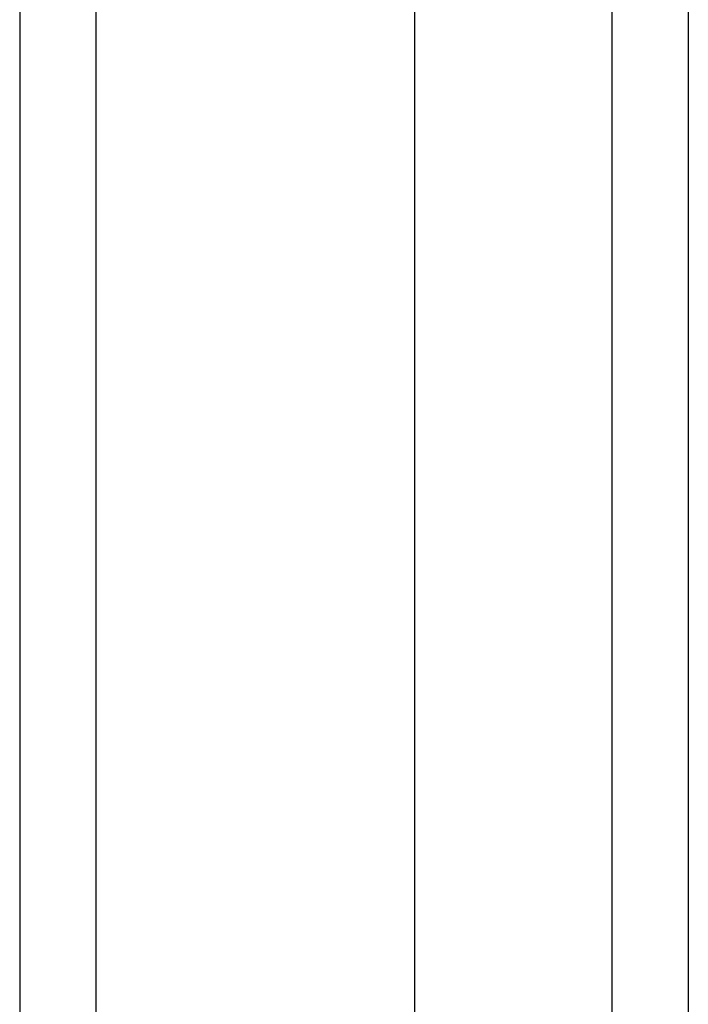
# Model space of a CAD drawing. Header units: inches. Extents: x 17 to 237, y 17 to 149.
# Tile 4 of 115: x 105.836 to 106.702, y 64.442 to 65.717. Entities that reach past the tile are written whole.
import ezdxf

# ---------------------------------------------------------------- set-up
doc = ezdxf.new("R2010")
doc.units = ezdxf.units.IN
doc.header["$MEASUREMENT"] = 0
doc.layers.add('Visible Edges(ANSI)', color=7, linetype='Continuous', lineweight=25)
doc.layers.add('Visible Tangent Edges(ANSI)', color=7, linetype='Continuous', lineweight=25)

msp = doc.modelspace()

# ---------------------------------------------------------------- linework, layer by layer
at = {"layer": 'Visible Edges(ANSI)'}
for p, q in [((105.8357, 105.0672), (105.8357, 63.2652)), ((106.3475, 64.0633), (106.3475, 104.2691)), ((106.7018, 104.2691), (106.7018, 64.0633))]:
    msp.add_line(p, q, dxfattribs=at)
at = {"layer": 'Visible Tangent Edges(ANSI)'}
for p, q in [((105.9347, 63.2652), (105.9347, 105.0672)), ((106.6028, 104.3991), (106.6028, 63.9333))]:
    msp.add_line(p, q, dxfattribs=at)

doc.saveas('drawing.dxf')
